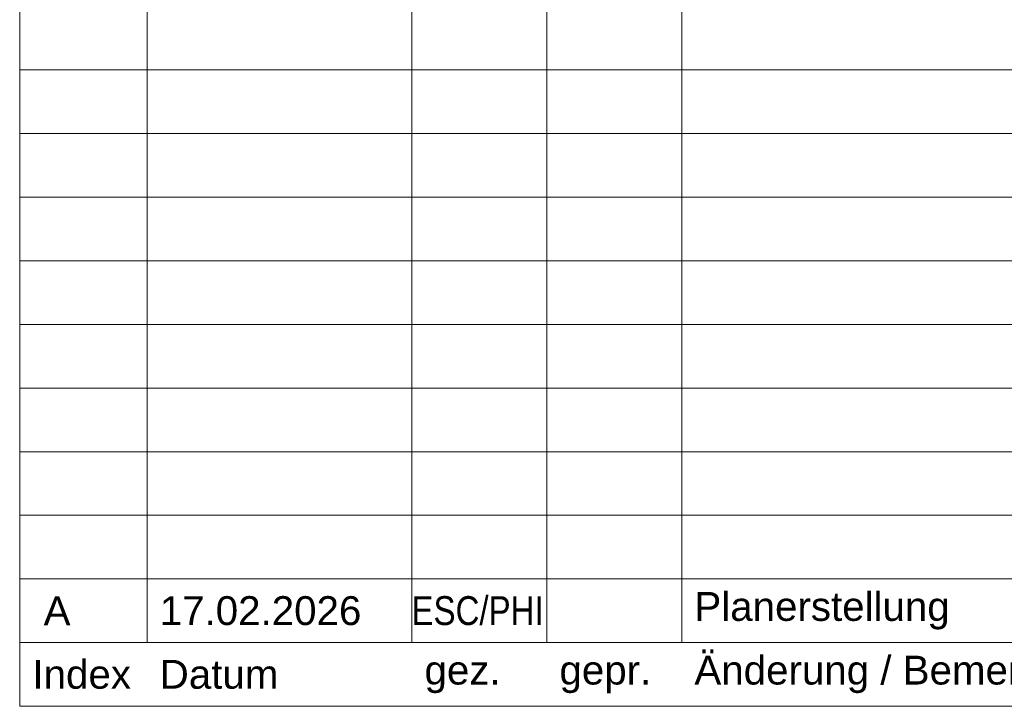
# Model space of a CAD drawing. Extents: x -620 to 3480, y 62 to 1107.
# Tile 43 of 244: x 115 to 193, y 369 to 423. Entities that reach past the tile are written whole.
import ezdxf

# ---------------------------------------------------------------- set-up
doc = ezdxf.new("R2010")
doc.units = 0
doc.layers.add('iwb_Plankopf Linie', color=7, linetype='Continuous', lineweight=13)
doc.layers.add('iwb_Plankopf Text', color=7, linetype='Continuous', lineweight=18)
doc.styles.add('Arial Narrow', font='ARIALN.TTF')
doc.styles.add('Plankopf', font='arial.ttf')

msp = doc.modelspace()

# ---------------------------------------------------------------- linework, layer by layer
at = {"layer": 'iwb_Plankopf Linie', "ltscale": 0.13}
for p, q in [((115.353, 369.32), (115.353, 449.32)), ((125.353, 374.32), (125.353, 449.32)), ((146.153, 374.32), (146.153, 449.32)), ((156.753, 374.32), (156.753, 449.32)), ((167.353, 374.32), (167.353, 449.32)), ((295.353, 419.32), (115.353, 419.32)), ((295.353, 414.32), (115.353, 414.32)), ((295.353, 409.32), (115.353, 409.32)), ((295.353, 404.32), (115.353, 404.32)), ((295.353, 399.32), (115.353, 399.32)), ((295.353, 394.32), (115.353, 394.32)), ((295.353, 389.32), (115.353, 389.32)), ((295.353, 384.32), (115.353, 384.32)), ((295.353, 379.32), (115.353, 379.32)), ((295.353, 374.32), (115.353, 374.32)), ((295.353, 369.32), (115.353, 369.32))]:
    msp.add_line(p, q, dxfattribs=at)

# ---------------------------------------------------------------- texts
at = {"layer": 'iwb_Plankopf Text', "ltscale": 0.18, "attachment_point": 4, "line_spacing_factor": 0.970891}
for s, insert, char_height, width, style in [(' A', (116.353, 376.82), 2.2655, 7.99468, 'Plankopf'), ('17.02.2026', (126.353, 376.82), 2.2655, 19.99677, 'Plankopf'), ('ESC/PHI', (146.131, 376.82), 2.2655, 7.99468, 'Arial Narrow'), ('Planerstellung', (168.353, 376.82), 2.26549, 125.99172, 'Plankopf'), ('Änderung / Bemerkung', (168.353, 371.82), 2.26549, 126, 'Plankopf'), ('Index', (116.353, 371.82), 2.2655, 8, 'Plankopf'), ('Datum', (126.353, 371.82), 2.2655, 20, 'Plankopf'), ('gez.', (147.153, 371.82), 2.2655, 8, 'Plankopf'), ('gepr.', (157.753, 371.82), 2.2655, 8, 'Plankopf')]:
    msp.add_mtext(s, dxfattribs=dict(at, insert=insert, char_height=char_height, width=width, style=style))

doc.saveas('drawing.dxf')
